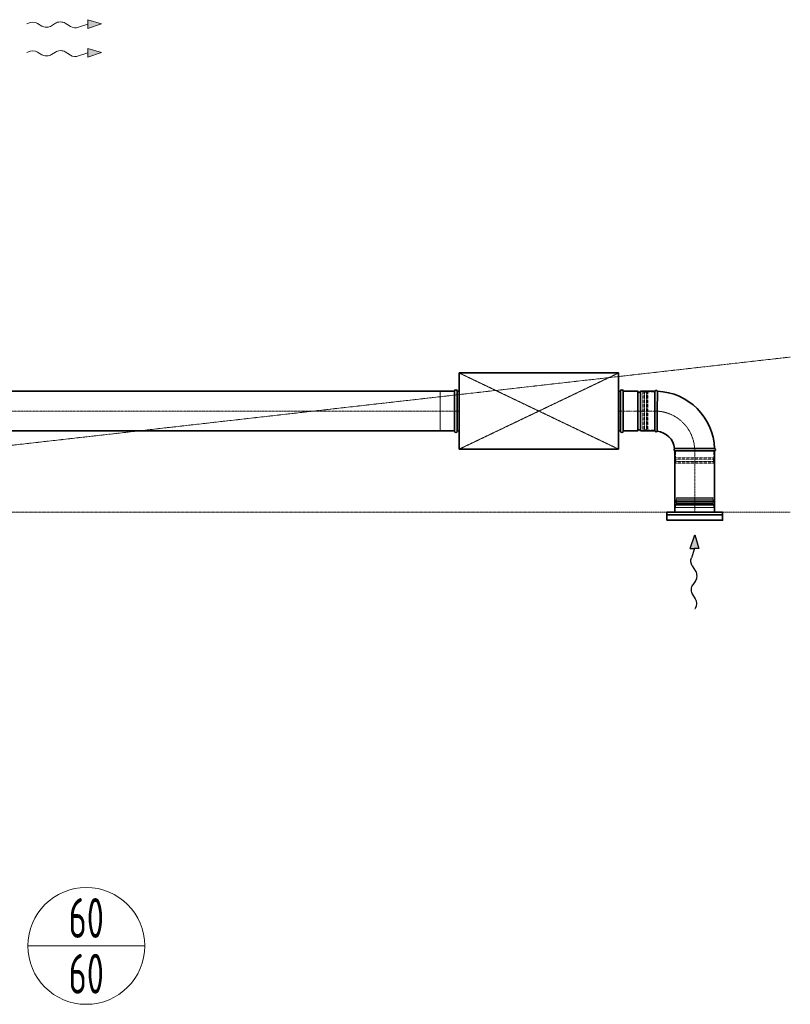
# Model space of a CAD drawing. Header units: millimetres. Extents: x 15940 to 92175, y -24684 to 227664.
# Tile 8 of 132: x 40963 to 43382, y -24060 to -20971. Entities that reach past the tile are written whole.
import ezdxf
from ezdxf.enums import TextEntityAlignment as Align

# ---------------------------------------------------------------- set-up
doc = ezdxf.new("R2010")
doc.units = ezdxf.units.MM
doc.header["$LTSCALE"] = 0.05
for name, pattern in [('ACAD_ISO02W100', [15, 12, -3]), ('ACAD_ISO05W100', [33, 24, -3, 0, -3, 0, -3]), ('ACAD_ISO10W100', [18, 12, -3, 0, -3]), ('phl_thick', [0])]:
    doc.linetypes.add(name, pattern=pattern)
doc.layers.get('0').update_dxf_attribs({"lineweight": 5})
for name, color, linetype, lineweight in [('VZT_05 ETA (ODVOD) - OBRYS', 6, 'Continuous', 35), ('VZT_06 ETA (ODVOD) - OSA', 6, 'ACAD_ISO10W100', 5), ('VZT_0B ETA (ODVOD)', 6, 'Continuous', 35), ('VZT_30 DISTRIBUČNÍ PRVKY - OBRYS', 1, 'Continuous', 35), ('VZT_35 TLUMIČE HLUKU - OBRYS', 1, 'Continuous', 35), ('VZT_36 TLUMIČE HLUKU - OSA', 1, 'ACAD_ISO10W100', 5), ('VZT_37 TLUMIČE HLUKU - DETAIL', 8, 'ACAD_ISO02W100', 5), ('VZT_50 POPIS - OBECNE', 7, 'Continuous', 13), ('VZT_52 POPIS - DISTRIBUCE', 7, 'Continuous', 5), ('VZT_POŽADAVKY NA STAVBU - PODHLEDY', 4, 'ACAD_ISO05W100', 5)]:
    doc.layers.add(name, color=color, linetype=linetype, lineweight=lineweight)
doc.layers.add('VZT_07 ETA (ODVOD) - NETISK', color=8, linetype='ACAD_ISO02W100', lineweight=5, plot=False)
doc.layers.add('VZT_39 TLUMIČE HLUKU - NETISK', color=8, linetype='ACAD_ISO02W100', lineweight=5, plot=False)
doc.styles.add('JS', font='isocp.shx', dxfattribs={"width": 0.6, "height": 125})

msp = doc.modelspace()

# ---------------------------------------------------------------- linework, layer by layer
at = {"color": 0, "lineweight": 13}
for p, q in [((41220, -20984.3), (41176.8, -20970.9)), ((41176.8, -20970.9), (41177, -20984.9)), ((41032.6, -20990.7), (41019.6, -20982.5)), ((41075.5, -20982.3), (41063.6, -20990.3)), ((41123, -20992.3), (41106.5, -20981.9)), ((41177, -20984.9), (41148.4, -20994.6)), ((41177.2, -20998.8), (41177, -20984.9)), ((41177.2, -20998.8), (41220, -20984.3)), ((41220, -21074.3), (41176.8, -21060.9)), ((41176.8, -21060.9), (41177, -21074.9)), ((41032.6, -21080.7), (41019.6, -21072.5)), ((41075.5, -21072.3), (41063.6, -21080.3)), ((41123, -21082.3), (41106.5, -21071.9)), ((41177, -21074.9), (41148.4, -21084.6)), ((41177.2, -21088.8), (41177, -21074.9)), ((41177.2, -21088.8), (41220, -21074.3))]:
    msp.add_line(p, q, dxfattribs=at)
at = {"lineweight": 13}
for p, q in [((40989.5, -20982.4), (40986.4, -20984.3)), ((40989.5, -21072.4), (40986.4, -21074.3))]:
    msp.add_line(p, q, dxfattribs=at)
at = {"color": 8, "lineweight": 5}
for points in [[(43017.3, -22481.8), (43023.1, -22480.4, -0.060863), (43023.7, -22480.3), (43081.9, -22480.3)], [(43017.3, -22481.8), (43023.3, -22483.3, 0.058981), (43023.9, -22483.3), (43081.9, -22483.3)], [(43021.9, -22501.7), (43021.9, -22493.9, -0.291473), (43023.5, -22491.5, -0.291473)], [(43146.6, -22481.8), (43140.8, -22480.4, 0.060863), (43140.2, -22480.3), (43081.9, -22480.3)], [(43146.6, -22481.8), (43140.6, -22483.3, -0.058981), (43140, -22483.3), (43081.9, -22483.3)], [(43141.9, -22501.7), (43141.9, -22493.9, 0.291473), (43140.4, -22491.5, 0.291473)]]:
    msp.add_lwpolyline(points, format="xyb", dxfattribs=at)
for points in [[(43023.9, -22491.2), (43081.9, -22491.2)], [(43025.7, -22475.7), (43024.3, -22471.7), (43081.9, -22471.7)], [(43024.8, -22475.9), (43081.9, -22475.9)], [(43025.5, -22487.6), (43081.9, -22487.6)], [(43138.2, -22475.7), (43139.6, -22471.7), (43081.9, -22471.7)], [(43139.1, -22475.9), (43081.9, -22475.9)], [(43138.4, -22487.6), (43081.9, -22487.6)], [(43140, -22491.2), (43081.9, -22491.2)], [(43020.9, -22516.7), (43020.9, -22501.7), (43142.9, -22501.7), (43142.9, -22516.7)], [(43020.9, -22516.7), (43142.9, -22516.7)], [(43021.9, -22493.9), (43081.9, -22493.9)], [(43141.9, -22493.9), (43081.9, -22493.9)]]:
    msp.add_lwpolyline(points, dxfattribs=at)
for centre, radius, start, end in [((43033.8, -22481.2), 10.5, 149.7176, 217.8378), ((43021.7, -22488), 3.88, 297.4993, 6.6735), ((43142.2, -22488), 3.88, 173.3265, 242.5007), ((43130.1, -22481.2), 10.5, 322.1622, 30.2824)]:
    msp.add_arc(centre, radius, start, end, dxfattribs=at)
at = {"color": 0, "lineweight": 13}
for centre, start_param, end_param in [((41004.3, -20992.1), 0.766537, 2.320574), ((41091.1, -20991.4), 0.766537, 2.375056), ((41047.9, -20981.2), 3.908129, 5.516649), ((41138.3, -20982.8), 3.908129, 5.191299), ((41004.3, -21082.1), 0.766537, 2.320574), ((41091.1, -21081.4), 0.766537, 2.375056), ((41047.9, -21071.2), 3.908129, 5.516649), ((41138.3, -21072.8), 3.908129, 5.191299)]:
    msp.add_ellipse(centre, major_axis=(21.5, 0.3), ratio=0.625, start_param=start_param, end_param=end_param, dxfattribs=at)
for points in [[(41177.2, -20998.8), (41176.8, -20970.9), (41220, -20984.3)], [(41177.2, -21088.8), (41176.8, -21060.9), (41220, -21074.3)]]:
    msp.add_solid(points, dxfattribs=at)
at = {"layer": 'VZT_05 ETA (ODVOD) - OBRYS'}
for p, q in [((42857.9, -22136.5), (42857.9, -22261.5)), ((42903.4, -22136.5), (42857.9, -22136.5)), ((42903.4, -22136.5), (42903.4, -22261.5)), ((42911.4, -22136.5), (42911.4, -22261.5)), ((42956.9, -22136.5), (42911.4, -22136.5)), ((42956.9, -22136.5), (42956.9, -22261.5)), ((42956.9, -22261.5), (42956.9, -22136.5)), ((42903.4, -22261.5), (42857.9, -22261.5)), ((42956.9, -22261.5), (42911.4, -22261.5)), ((43144.4, -22324), (43019.4, -22324))]:
    msp.add_line(p, q, dxfattribs=at)
at = {"layer": 'VZT_05 ETA (ODVOD) - OBRYS', "linetype": 'phl_thick'}
msp.add_line((43147.9, -22516.7), (43022.9, -22516.7), dxfattribs=at)
at = {"layer": 'VZT_05 ETA (ODVOD) - OBRYS'}
for points in [[(39863.9, -22136.5), (42327.9, -22136.5)], [(39863.9, -22261.5), (42327.9, -22261.5)], [(43019.4, -22516.7), (43019.4, -22324)], [(43144.4, -22516.7), (43144.4, -22324)]]:
    msp.add_lwpolyline(points, dxfattribs=at)
for centre, radius, start, end in [((42907.4, -22136.5), 4, 180, 0), ((42960.8, -22138.2), 4.17, 21.1072, 156.5322), ((42956.9, -22324), 187.5, 2.3607, 87.6393), ((42907.4, -22261.5), 4, 0, 180), ((42960.8, -22259.8), 4.17, 203.4678, 329.7019), ((42956.9, -22324), 62.5, 6.8302, 83.1698), ((43021.1, -22320.2), 4.17, 120.2981, 246.5322), ((43142.8, -22320.2), 4.17, 293.4678, 68.8928)]:
    msp.add_arc(centre, radius, start, end, dxfattribs=at)
for points, knots in [([(42964.4, -22261.9), (42964.4, -22261.9), (42964.4, -22260.4), (42964.4, -22254.2), (42964.5, -22249.7), (42964.5, -22238.4), (42964.5, -22231.6), (42964.6, -22216.5), (42964.6, -22208.5), (42964.6, -22192.1), (42964.6, -22184), (42964.6, -22168.8), (42964.7, -22161.9), (42964.7, -22150.1), (42964.7, -22145.4), (42964.7, -22138.7), (42964.7, -22136.9), (42964.7, -22136.7), (42964.7, -22136.7), (42964.7, -22136.7)], [0, 0, 0, 0, 24.235852, 24.235852, 48.531845, 48.531845, 73.024415, 73.024415, 97.570898, 97.570898, 122.078339, 122.078339, 146.53579, 146.53579, 170.957495, 170.957495, 195.359468, 195.359468, 197.168246, 197.168246, 197.168246, 197.168246]), ([(43019, -22316.6), (43019, -22316.6), (43019.1, -22316.6), (43019.4, -22316.6), (43019.7, -22316.6), (43020.8, -22316.6), (43021.5, -22316.6), (43024.7, -22316.5), (43027.8, -22316.5), (43036.8, -22316.5), (43042.9, -22316.4), (43057, -22316.4), (43064.9, -22316.4), (43081.1, -22316.3), (43089.3, -22316.3), (43105.2, -22316.3), (43112.6, -22316.3), (43125.8, -22316.3), (43131.4, -22316.3), (43138.4, -22316.3), (43140.5, -22316.3), (43143.5, -22316.3), (43144.3, -22316.3), (43144.3, -22316.3)], [197.067977, 197.067977, 197.067977, 197.067977, 201.792196, 201.792196, 209.190204, 209.190204, 218.040239, 218.040239, 237.760854, 237.760854, 262.206108, 262.206108, 286.831239, 286.831239, 311.323072, 311.323072, 335.946087, 335.946087, 360.704397, 360.704397, 377.088273, 377.088273, 394.105327, 394.105327, 394.105327, 394.105327])]:
    msp.add_open_spline(points, degree=3, knots=knots, dxfattribs=at)
at = {"layer": 'VZT_06 ETA (ODVOD) - OSA', "ltscale": 5}
for points in [[(42327.9, -22199), (39863.9, -22199)], [(43081.9, -22324), (43081.9, -22516.7)]]:
    msp.add_lwpolyline(points, dxfattribs=at)
at = {"layer": 'VZT_06 ETA (ODVOD) - OSA'}
msp.add_lwpolyline([(42956.9, -22199), (42857.9, -22199)], dxfattribs=at)
at = {"layer": 'VZT_06 ETA (ODVOD) - OSA', "ltscale": 0.3}
msp.add_lwpolyline([(42956.9, -22199), (42956.9, -22199, -0.414214), (43081.9, -22324), (43081.9, -22324)], format="xyb", dxfattribs=at)
at = {"layer": 'VZT_07 ETA (ODVOD) - NETISK', "ltscale": 0.4}
for p, q in [((42918.9, -22259), (42918.9, -22139)), ((42922.9, -22139), (42918.9, -22139)), ((42922.9, -22259), (42922.9, -22139)), ((42923.4, -22140), (42922.9, -22140)), ((42923.4, -22260), (42923.4, -22138)), ((42923.9, -22138), (42923.4, -22138)), ((42923.9, -22260), (42923.9, -22138)), ((42930.9, -22140), (42923.9, -22140)), ((42930.9, -22260), (42930.9, -22138)), ((42931.4, -22138), (42930.9, -22138)), ((42931.4, -22260), (42931.4, -22138)), ((42934.9, -22140), (42931.4, -22140)), ((42934.9, -22259), (42934.9, -22139)), ((42956.9, -22139), (42934.9, -22139)), ((42922.9, -22259), (42918.9, -22259)), ((42923.4, -22258), (42922.9, -22258)), ((42923.9, -22260), (42923.4, -22260)), ((42930.9, -22258), (42923.9, -22258)), ((42931.4, -22260), (42930.9, -22260)), ((42934.9, -22258), (42931.4, -22258)), ((42956.9, -22259), (42934.9, -22259)), ((43021.9, -22324), (43021.9, -22346)), ((43141.9, -22324), (43141.9, -22346)), ((43142.9, -22349.5), (43020.9, -22349.5)), ((43020.9, -22349.5), (43020.9, -22350)), ((43142.9, -22350), (43020.9, -22350)), ((43142.9, -22357), (43020.9, -22357)), ((43020.9, -22357), (43020.9, -22357.5)), ((43142.9, -22357.5), (43020.9, -22357.5)), ((43141.9, -22346), (43021.9, -22346)), ((43141.9, -22358), (43021.9, -22358)), ((43021.9, -22358), (43021.9, -22362)), ((43141.9, -22362), (43021.9, -22362)), ((43022.9, -22346), (43022.9, -22349.5)), ((43022.9, -22350), (43022.9, -22357)), ((43022.9, -22357.5), (43022.9, -22358)), ((43140.9, -22346), (43140.9, -22349.5)), ((43140.9, -22350), (43140.9, -22357)), ((43140.9, -22357.5), (43140.9, -22358)), ((43141.9, -22358), (43141.9, -22362)), ((43142.9, -22349.5), (43142.9, -22350)), ((43142.9, -22357), (43142.9, -22357.5))]:
    msp.add_line(p, q, dxfattribs=at)
at = {"layer": 'VZT_0B ETA (ODVOD)'}
msp.add_line((43144.4, -22516.7), (43019.4, -22516.7), dxfattribs=at)
at = {"layer": 'VZT_30 DISTRIBUČNÍ PRVKY - OBRYS'}
msp.add_lwpolyline([(42994.4, -22541.7), (43169.4, -22541.7), (43169.4, -22516.7), (42994.4, -22516.7)], close=True, dxfattribs=at)
msp.add_lwpolyline([(43169.4, -22524.6), (42994.4, -22524.6)], dxfattribs=at)
at = {"layer": 'VZT_35 TLUMIČE HLUKU - OBRYS'}
for p, q in [((42327.9, -22136.5), (42327.9, -22261.5)), ((42857.9, -22136.5), (42857.9, -22261.5))]:
    msp.add_line(p, q, dxfattribs=at)
msp.add_lwpolyline([(42842.9, -22318.5), (42342.9, -22318.5), (42342.9, -22079.5), (42842.9, -22079.5)], close=True, dxfattribs=at)
for points in [[(42336.9, -22136.5), (42336.9, -22261.5)], [(42336.9, -22136.5), (42342.9, -22136.5)], [(42848.9, -22136.5), (42842.9, -22136.5)], [(42848.9, -22136.5), (42848.9, -22261.5)], [(42336.9, -22261.5), (42342.9, -22261.5)], [(42848.9, -22261.5), (42842.9, -22261.5)]]:
    msp.add_lwpolyline(points, dxfattribs=at)
for centre, start, end in [((42332.4, -22136.5), 0, 180), ((42853.4, -22136.5), 0, 180), ((42332.4, -22261.5), 180, 0), ((42853.4, -22261.5), 180, 0)]:
    msp.add_arc(centre, 4.5, start, end, dxfattribs=at)
at = {"layer": 'VZT_36 TLUMIČE HLUKU - OSA', "ltscale": 5}
for points in [[(42327.9, -22199), (42342.9, -22199)], [(42857.9, -22199), (42842.9, -22199)]]:
    msp.add_lwpolyline(points, dxfattribs=at)
at = {"layer": 'VZT_37 TLUMIČE HLUKU - DETAIL', "lineweight": 5}
for points in [[(42842.9, -22318.5), (42342.9, -22079.5)], [(42342.9, -22318.5), (42842.9, -22079.5)]]:
    msp.add_lwpolyline(points, dxfattribs=at)
at = {"layer": 'VZT_39 TLUMIČE HLUKU - NETISK', "ltscale": 2}
for points in [[(42327.9, -22136.5), (42282.9, -22136.5), (42282.9, -22261.5), (42327.9, -22261.5)], [(42857.9, -22136.5), (42902.9, -22136.5), (42902.9, -22261.5), (42857.9, -22261.5)]]:
    msp.add_lwpolyline(points, dxfattribs=at)
at = {"layer": 'VZT_50 POPIS - OBECNE', "color": 0, "lineweight": -2}
for p, q in [((43067.4, -22630.3), (43081.9, -22587.5)), ((43081.9, -22587.5), (43095.3, -22630.7)), ((43067.4, -22630.3), (43081.4, -22630.5)), ((43081.4, -22630.5), (43071.7, -22659.1)), ((43095.3, -22630.7), (43081.4, -22630.5)), ((43073.9, -22684.6), (43084.3, -22701.1)), ((43083.9, -22732), (43075.9, -22744)), ((43075.5, -22774.9), (43083.7, -22787.9))]:
    msp.add_line(p, q, dxfattribs=at)
at = {"layer": 'VZT_50 POPIS - OBECNE'}
msp.add_line((43083.8, -22818.1), (43081.9, -22821.1), dxfattribs=at)
at = {"layer": 'VZT_50 POPIS - OBECNE', "color": 0, "lineweight": -2, "extrusion": (0, 0, -1)}
for centre, start_param, end_param in [((43083.4, -22669.2), 3.908129, 5.191299), ((43074.8, -22716.4), 0.766537, 2.375056), ((43085.1, -22759.6), 3.908129, 5.516649), ((43074.2, -22803.3), 0.766537, 2.320574)]:
    msp.add_ellipse(centre, major_axis=(0.3, 21.5), ratio=0.625, start_param=start_param, end_param=end_param, dxfattribs=at)
at = {"layer": 'VZT_50 POPIS - OBECNE', "color": 0, "lineweight": -2}
msp.add_solid([(43067.4, -22630.3), (43095.3, -22630.7), (43081.9, -22587.5)], dxfattribs=at)
at = {"layer": 'VZT_52 POPIS - DISTRIBUCE'}
msp.add_line((40989.1, -23877.1), (41355.9, -23877.1), dxfattribs=at)
msp.add_circle((41172.5, -23877.1), 183.4, dxfattribs=at)
at = {"layer": 'VZT_POŽADAVKY NA STAVBU - PODHLEDY', "ltscale": 4}
for q in [(43381.9, -22029.5), (43381.9, -22516.7)]:
    msp.add_line((39082, -22516.7), q, dxfattribs=at)

# ---------------------------------------------------------------- texts
at = {"layer": 'VZT_52 POPIS - DISTRIBUCE', "ltscale": 50, "style": 'JS', "width": 0.7}
for p in [(41172.5, -23789.6), (41172.5, -23964.6)]:
    msp.add_text('60', height=125, dxfattribs=at).set_placement(p, align=Align.MIDDLE_CENTER)

doc.saveas('drawing.dxf')
